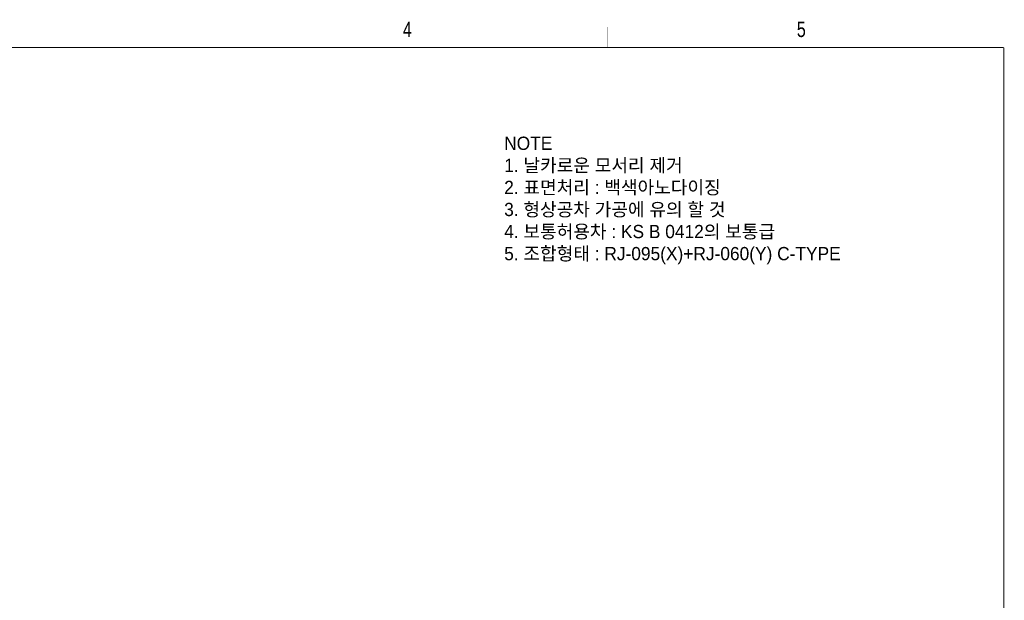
# Model space of a CAD drawing. Extents: x 1739 to 3085, y 884 to 1829.
# Tile 6 of 6: x 2416 to 3085, y 1434 to 1829. Entities that reach past the tile are written whole.
import ezdxf
from ezdxf.enums import TextEntityAlignment as Align

# ---------------------------------------------------------------- set-up
doc = ezdxf.new("R2010")
doc.units = 0
doc.header["$LTSCALE"] = 7
doc.header["$MEASUREMENT"] = 0
doc.layers.get('0').update_dxf_attribs({"linetype": 'CONTINUOUS'})
doc.layers.add('3', color=4, linetype='CONTINUOUS')
doc.styles.get("Standard").update_dxf_attribs({"font": 'Gulim.ttf'})

# ---------------------------------------------------------------- blocks, each defined once
blk = doc.blocks.new('A3-DJ')
at = {"const_width": 0.2}
for points in [[(30, 269), (410, 269)], [(410, 269), (410, 10)]]:
    blk.add_lwpolyline(points, dxfattribs=at)
at = {"layer": '3', "const_width": 0.05}
for points in [[(256.5, 273), (256.5, 269)], [(333, 273), (333, 269)]]:
    blk.add_lwpolyline(points, dxfattribs=at)
at = {"layer": '3', "width": 0.8}
for s, p in [('4', (294.18, 272.54)), ('5', (370.68, 272.54))]:
    blk.add_text(s, height=3, dxfattribs=at).set_placement(p, align=Align.MIDDLE)

msp = doc.modelspace()

# ---------------------------------------------------------------- block references
at = {"xscale": 3.5, "yscale": 3.5, "zscale": 3.5}
msp.add_blockref('A3-DJ', (1649.39105, 868.4698), dxfattribs=at)

# ---------------------------------------------------------------- texts
at = {"color": 9, "insert": (2744.83024, 1706.09674), "char_height": 9, "attachment_point": 4}
msp.add_mtext('NOTE\\P1. 날카로운 모서리 제거\\P2. 표면처리 : 백색아노다이징\\P3. 형상공차 가공에 유의 할 것\\P4. 보통허용차 : KS B 0412의 보통급\\P{\\C6;5. 조합형태 : RJ-095(X)+RJ-060(Y) C-TYPE}', dxfattribs=at)

doc.saveas('drawing.dxf')
